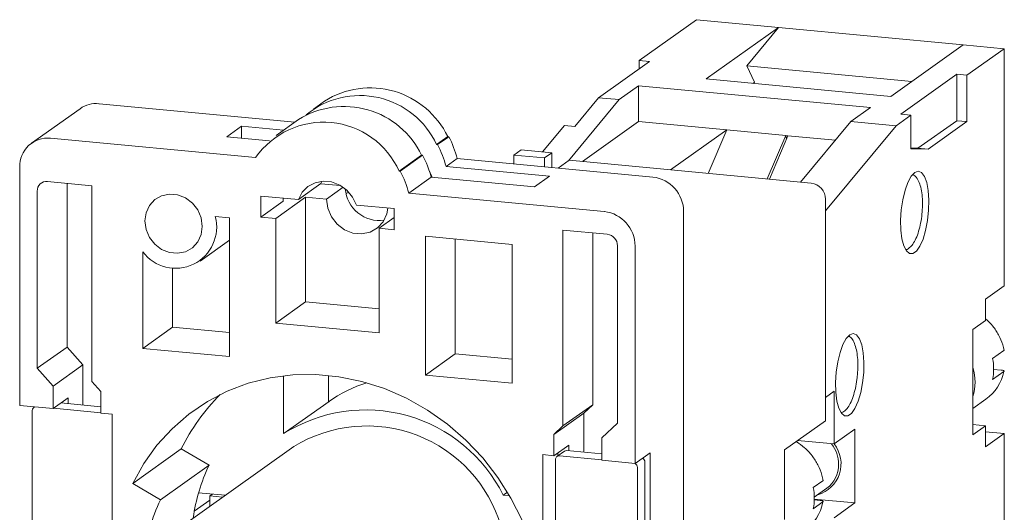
# Model space of a CAD drawing. Header units: millimetres. Extents: x 2381 to 2591, y 1129 to 1426.
# Tile 4 of 5: x 2522 to 2567, y 1269 to 1292. Entities that reach past the tile are written whole.
import ezdxf

# ---------------------------------------------------------------- set-up
doc = ezdxf.new("R2010")
doc.units = ezdxf.units.MM
doc.layers.add('main', color=5, linetype='Continuous', lineweight=50)

msp = doc.modelspace()

# ---------------------------------------------------------------- linework, layer by layer
at = {"layer": 'main', "lineweight": 20}
for p, q in [((2553.187, 1291.687), (2550.553, 1289.814)), ((2556.945, 1291.333), (2553.187, 1291.687)), ((2553.628, 1288.973), (2556.945, 1291.333)), ((2556.945, 1291.333), (2555.484, 1289.576)), ((2565.403, 1290.536), (2556.945, 1291.333)), ((2562.085, 1288.177), (2565.403, 1290.536)), ((2567.282, 1290.359), (2565.403, 1290.536)), ((2567.282, 1290.359), (2565.572, 1289.143)), ((2567.282, 1279.492), (2567.282, 1290.359)), ((2551.023, 1289.77), (2548.697, 1288.116)), ((2550.553, 1289.814), (2551.023, 1289.77)), ((2550.553, 1289.814), (2550.553, 1289.436)), ((2555.484, 1289.576), (2555.833, 1288.819)), ((2555.484, 1289.576), (2563.05, 1288.863)), ((2562.537, 1287.363), (2565.102, 1289.187)), ((2565.102, 1289.187), (2565.572, 1289.143)), ((2565.102, 1289.187), (2565.102, 1287.062)), ((2565.572, 1289.143), (2565.572, 1287.018)), ((2550.526, 1288.66), (2549.637, 1288.027)), ((2550.526, 1287.018), (2550.526, 1288.66)), ((2561.145, 1287.659), (2550.526, 1288.66)), ((2553.628, 1288.973), (2562.085, 1288.177)), ((2555.833, 1288.819), (2555.767, 1288.772)), ((2555.818, 1288.767), (2555.833, 1288.819)), ((2525.811, 1287.838), (2534.78, 1286.994)), ((2536.142, 1287.962), (2535.629, 1287.597)), ((2549.637, 1288.027), (2547.311, 1285.224)), ((2547.603, 1286.797), (2548.697, 1288.116)), ((2548.697, 1288.116), (2549.637, 1288.027)), ((2524.942, 1287.612), (2522.718, 1286.031)), ((2560.255, 1287.027), (2561.145, 1287.659)), ((2563.007, 1287.319), (2562.323, 1286.832)), ((2562.537, 1287.363), (2563.007, 1287.319)), ((2563.007, 1285.773), (2563.007, 1287.319)), ((2534.945, 1287.111), (2533.919, 1286.381)), ((2547.133, 1286.841), (2546.134, 1285.637)), ((2547.133, 1286.841), (2547.603, 1286.797)), ((2550.526, 1287.018), (2547.956, 1285.19)), ((2554.567, 1286.637), (2550.526, 1287.018)), ((2560.255, 1287.027), (2557.95, 1284.248)), ((2562.323, 1286.832), (2559.09, 1282.936)), ((2560.255, 1287.027), (2562.323, 1286.832)), ((2565.102, 1287.062), (2563.324, 1285.797)), ((2565.572, 1287.018), (2563.793, 1285.753)), ((2565.102, 1287.062), (2565.572, 1287.018)), ((2531.661, 1286.323), (2532.345, 1286.81)), ((2532.345, 1286.259), (2532.345, 1286.81)), ((2532.345, 1286.81), (2534.267, 1286.629)), ((2551.997, 1284.809), (2554.567, 1286.637)), ((2554.567, 1286.637), (2553.721, 1284.647)), ((2557.272, 1286.382), (2554.567, 1286.637)), ((2557.272, 1286.382), (2556.426, 1284.392)), ((2557.307, 1286.235), (2557.272, 1286.382)), ((2557.366, 1286.373), (2557.272, 1286.382)), ((2523.588, 1286.258), (2532.985, 1285.372)), ((2533.617, 1286.139), (2531.661, 1286.323)), ((2541.273, 1285.969), (2541.786, 1286.334)), ((2541.273, 1285.969), (2541.318, 1285.965)), ((2541.831, 1286.329), (2541.318, 1285.965)), ((2541.786, 1286.334), (2541.831, 1286.329)), ((2556.52, 1284.383), (2557.366, 1286.373)), ((2559.543, 1286.168), (2557.366, 1286.373)), ((2539.562, 1284.753), (2540.588, 1285.482)), ((2540.634, 1285.478), (2539.608, 1284.748)), ((2540.634, 1285.478), (2540.588, 1285.482)), ((2545.149, 1285.73), (2544.807, 1285.487)), ((2544.807, 1285.487), (2544.807, 1285.083)), ((2544.807, 1285.487), (2546.217, 1285.354)), ((2545.149, 1285.73), (2546.559, 1285.597)), ((2546.559, 1285.597), (2546.217, 1285.354)), ((2546.559, 1285.597), (2546.559, 1284.918)), ((2563.324, 1285.797), (2563.007, 1285.806)), ((2563.793, 1285.753), (2563.007, 1285.773)), ((2563.324, 1285.797), (2563.793, 1285.753)), ((2542.222, 1285.327), (2541.709, 1284.962)), ((2551.182, 1284.482), (2542.222, 1285.327)), ((2546.217, 1284.95), (2546.217, 1285.354)), ((2546.843, 1284.891), (2547.344, 1285.248)), ((2558.433, 1284.203), (2547.344, 1285.248)), ((2522.178, 1274.027), (2522.178, 1284.942)), ((2539.562, 1284.753), (2539.608, 1284.748)), ((2541.709, 1284.962), (2546.441, 1284.516)), ((2523.452, 1284.276), (2525.485, 1284.085)), ((2524.351, 1276.695), (2524.351, 1284.192)), ((2535.971, 1284.179), (2534.945, 1283.449)), ((2536.881, 1284.091), (2535.968, 1284.177)), ((2536.016, 1284.29), (2535.971, 1284.179)), ((2541.025, 1284.475), (2539.998, 1283.746)), ((2545.757, 1284.03), (2541.025, 1284.475)), ((2546.441, 1284.516), (2545.757, 1284.03)), ((2522.983, 1275.722), (2522.983, 1283.837)), ((2525.485, 1284.085), (2525.485, 1275.114)), ((2536.232, 1283.464), (2537.003, 1284.012)), ((2537.128, 1283.722), (2537.261, 1283.782)), ((2548.959, 1282.902), (2539.998, 1283.746)), ((2534.945, 1283.449), (2533.22, 1283.612)), ((2533.22, 1282.646), (2533.22, 1283.612)), ((2534.246, 1283.375), (2533.22, 1282.646)), ((2535.273, 1283.554), (2533.905, 1282.581)), ((2534.246, 1283.375), (2534.246, 1283.515)), ((2536.232, 1283.464), (2535.273, 1283.554)), ((2535.273, 1283.554), (2535.273, 1278.76)), ((2559.09, 1273.323), (2559.09, 1283.465)), ((2537.602, 1283.199), (2539.328, 1283.036)), ((2539.328, 1282.07), (2539.328, 1283.036)), ((2552.592, 1282.901), (2552.592, 1247.645)), ((2531.136, 1282.675), (2531.787, 1282.613)), ((2531.787, 1276.259), (2531.787, 1282.613)), ((2533.905, 1282.581), (2533.22, 1282.646)), ((2533.905, 1282.581), (2533.905, 1277.788)), ((2539.328, 1282.623), (2538.642, 1282.135)), ((2538.642, 1282.135), (2538.642, 1277.341)), ((2538.642, 1282.135), (2539.328, 1282.07)), ((2549.095, 1281.861), (2547.062, 1282.052)), ((2547.062, 1282.052), (2547.062, 1273.081)), ((2548.43, 1281.923), (2548.43, 1274.054)), ((2530.443, 1280.634), (2531.787, 1281.59)), ((2544.732, 1281.394), (2540.76, 1281.768)), ((2540.76, 1275.414), (2540.76, 1281.768)), ((2542.129, 1276.387), (2542.129, 1281.639)), ((2527.815, 1276.633), (2527.815, 1281.06)), ((2544.732, 1275.04), (2544.732, 1281.394)), ((2549.564, 1273.218), (2549.564, 1281.333)), ((2550.369, 1281.32), (2550.369, 1271.371)), ((2529.183, 1277.606), (2529.183, 1280.322)), ((2566.427, 1278.884), (2567.282, 1279.492)), ((2535.273, 1278.76), (2533.905, 1277.788)), ((2535.273, 1278.76), (2538.642, 1278.443)), ((2552.592, 1252.184), (2552.592, 1278.844)), ((2566.427, 1278.884), (2566.427, 1277.918)), ((2565.845, 1277.505), (2566.427, 1277.918)), ((2529.183, 1277.606), (2527.815, 1276.633)), ((2529.183, 1277.606), (2531.787, 1277.361)), ((2533.905, 1277.788), (2538.642, 1277.341)), ((2565.845, 1277.505), (2565.845, 1275.752)), ((2524.351, 1276.695), (2522.983, 1275.722)), ((2525.075, 1275.882), (2524.351, 1276.695)), ((2527.815, 1276.633), (2531.787, 1276.259)), ((2566.745, 1276.177), (2567.258, 1276.542)), ((2542.129, 1276.387), (2540.76, 1275.414)), ((2544.732, 1276.141), (2542.129, 1276.387)), ((2523.707, 1274.909), (2522.983, 1275.722)), ((2525.075, 1275.882), (2523.707, 1274.909)), ((2525.075, 1274.042), (2525.075, 1275.882)), ((2565.845, 1275.752), (2565.845, 1274.428)), ((2567.258, 1275.576), (2566.745, 1275.211)), ((2567.134, 1275.642), (2566.794, 1275.674)), ((2525.485, 1275.114), (2525.896, 1274.654)), ((2534.268, 1275.381), (2534.268, 1272.731)), ((2536.32, 1275.399), (2536.32, 1274.19)), ((2544.732, 1275.04), (2540.76, 1275.414)), ((2523.707, 1273.883), (2523.707, 1274.909)), ((2525.896, 1274.654), (2525.896, 1273.676)), ((2559.484, 1274.671), (2559.09, 1274.392)), ((2559.484, 1272.257), (2559.484, 1274.671)), ((2524.391, 1274.369), (2523.707, 1273.883)), ((2524.391, 1274.369), (2524.391, 1274.106)), ((2536.347, 1274.21), (2534.295, 1272.75)), ((2565.845, 1274.428), (2565.845, 1272.675)), ((2565.845, 1273.886), (2566.443, 1274.311)), ((2523.707, 1273.883), (2522.178, 1274.027)), ((2522.755, 1273.792), (2522.755, 1259.689)), ((2522.862, 1273.962), (2522.827, 1273.937)), ((2522.862, 1273.962), (2522.862, 1273.962)), ((2525.896, 1273.689), (2523.723, 1273.894)), ((2525.896, 1273.964), (2524.065, 1274.137)), ((2548.43, 1274.054), (2547.062, 1273.081)), ((2548.43, 1274.054), (2548.02, 1273.671)), ((2526.407, 1273.628), (2525.896, 1273.676)), ((2526.407, 1262.682), (2526.407, 1273.628)), ((2548.02, 1273.671), (2546.651, 1272.698)), ((2548.02, 1273.671), (2548.02, 1271.88)), ((2557.209, 1271.985), (2559.09, 1273.323)), ((2547.062, 1273.081), (2546.651, 1272.698)), ((2548.84, 1272.542), (2549.564, 1273.218)), ((2560.442, 1272.938), (2559.484, 1272.257)), ((2560.442, 1269.557), (2560.442, 1272.938)), ((2566.427, 1273.089), (2565.845, 1273.143)), ((2565.845, 1272.675), (2566.427, 1273.089)), ((2566.427, 1273.089), (2566.427, 1272.123)), ((2546.651, 1272.698), (2546.651, 1271.721)), ((2548.84, 1271.515), (2548.84, 1272.542)), ((2559.484, 1272.257), (2557.813, 1272.414)), ((2567.282, 1272.731), (2566.427, 1272.811)), ((2566.427, 1272.123), (2567.282, 1272.731)), ((2567.282, 1261.864), (2567.282, 1272.731)), ((2527.359, 1270.448), (2529.582, 1272.028)), ((2534.73, 1272.139), (2528.915, 1268.005)), ((2530.855, 1271.287), (2529.582, 1272.028)), ((2546.651, 1271.721), (2547.336, 1272.208)), ((2548.84, 1271.803), (2547.247, 1271.953)), ((2547.336, 1271.945), (2547.336, 1272.208)), ((2557.209, 1268.797), (2557.209, 1271.985)), ((2546.651, 1271.721), (2546.14, 1271.769)), ((2546.14, 1271.769), (2546.14, 1258.497)), ((2546.717, 1271.534), (2546.717, 1257.432)), ((2547.131, 1271.923), (2546.789, 1271.68)), ((2546.824, 1271.844), (2546.824, 1271.705)), ((2548.84, 1271.528), (2546.905, 1271.71)), ((2550.369, 1271.371), (2548.84, 1271.515)), ((2551.053, 1271.857), (2550.369, 1271.371)), ((2551.053, 1256.885), (2551.053, 1271.857)), ((2528.632, 1269.707), (2530.855, 1271.287)), ((2550.476, 1257.078), (2550.476, 1271.18)), ((2550.818, 1257.321), (2550.818, 1271.424)), ((2528.632, 1269.707), (2527.359, 1270.448)), ((2558.53, 1270.258), (2558.975, 1270.574)), ((2558.577, 1269.821), (2559.15, 1270.228)), ((2530.372, 1270.022), (2531.591, 1269.907)), ((2530.885, 1269.877), (2531.005, 1269.962)), ((2530.885, 1269.405), (2530.885, 1269.877)), ((2530.885, 1269.877), (2531.471, 1269.822)), ((2544.52, 1270.052), (2544.327, 1269.915)), ((2544.327, 1269.915), (2544.618, 1269.888)), ((2558.851, 1269.675), (2558.576, 1269.701)), ((2558.577, 1269.733), (2560.442, 1269.557)), ((2530.885, 1269.689), (2530.177, 1269.185)), ((2558.975, 1269.608), (2558.53, 1269.292)), ((2560.442, 1269.557), (2559.484, 1268.876))]:
    msp.add_line(p, q, dxfattribs=at)
at = {"layer": 'main', "lineweight": 20, "flags": 128}
for points in [[(2541.063, 1284.472), (2541.05, 1284.506), (2540.925, 1284.809)], [(2563.178, 1284.687), (2563.016, 1284.515), (2562.865, 1284.238), (2562.733, 1283.874), (2562.629, 1283.445), (2562.56, 1282.98), (2562.529, 1282.506), (2562.539, 1282.054), (2562.59, 1281.653), (2562.677, 1281.326), (2562.796, 1281.096), (2562.938, 1280.976), (2563.096, 1280.974), (2563.259, 1281.089), (2563.417, 1281.316), (2563.56, 1281.639), (2563.678, 1282.038), (2563.766, 1282.489), (2563.816, 1282.962), (2563.826, 1283.429), (2563.796, 1283.859), (2563.726, 1284.226), (2563.623, 1284.506), (2563.491, 1284.683), (2563.339, 1284.745), (2563.178, 1284.687)], [(2537.602, 1283.199), (2537.426, 1283.566), (2537.164, 1283.88), (2536.836, 1284.117), (2536.466, 1284.258), (2536.081, 1284.294), (2535.711, 1284.223), (2535.383, 1284.048), (2535.121, 1283.784), (2534.945, 1283.449)], [(2527.91, 1282.47), (2527.964, 1282.846), (2528.119, 1283.181), (2528.364, 1283.449), (2528.679, 1283.627), (2529.039, 1283.702), (2529.413, 1283.667), (2529.772, 1283.524), (2530.087, 1283.287), (2530.333, 1282.973), (2530.488, 1282.608), (2530.541, 1282.222), (2530.488, 1281.846), (2530.333, 1281.51), (2530.087, 1281.243), (2529.772, 1281.064), (2529.413, 1280.99), (2529.039, 1281.025), (2528.679, 1281.167), (2528.364, 1281.405), (2528.119, 1281.719), (2527.964, 1282.084), (2527.91, 1282.47)], [(2539.045, 1283.063), (2538.994, 1282.795), (2538.827, 1282.436), (2538.565, 1282.149), (2538.227, 1281.958), (2537.842, 1281.878), (2537.441, 1281.916), (2537.056, 1282.068), (2536.719, 1282.323), (2536.456, 1282.659), (2536.289, 1283.05), (2536.232, 1283.464)], [(2560.202, 1277.259), (2560.041, 1277.086), (2559.889, 1276.809), (2559.757, 1276.445), (2559.653, 1276.017), (2559.584, 1275.551), (2559.554, 1275.078), (2559.564, 1274.626), (2559.614, 1274.224), (2559.701, 1273.898), (2559.82, 1273.667), (2559.963, 1273.547), (2560.121, 1273.545), (2560.284, 1273.661), (2560.441, 1273.887), (2560.584, 1274.211), (2560.703, 1274.61), (2560.79, 1275.06), (2560.84, 1275.534), (2560.851, 1276), (2560.82, 1276.43), (2560.751, 1276.797), (2560.647, 1277.078), (2560.515, 1277.255), (2560.364, 1277.316), (2560.202, 1277.259)], [(2527.359, 1270.448), (2527.864, 1271.357), (2528.465, 1272.197), (2529.157, 1272.957), (2529.931, 1273.627), (2530.777, 1274.202), (2531.688, 1274.673), (2532.651, 1275.036), (2533.656, 1275.286), (2534.691, 1275.421), (2535.744, 1275.439), (2536.803, 1275.339), (2537.856, 1275.123), (2538.891, 1274.793), (2539.896, 1274.354), (2540.859, 1273.809), (2541.77, 1273.166), (2542.616, 1272.432), (2543.39, 1271.616), (2544.082, 1270.726), (2544.683, 1269.773), (2545.188, 1268.768)], [(2526.407, 1273.622), (2526.398, 1273.627), (2526.393, 1273.63)]]:
    msp.add_lwpolyline(points, dxfattribs=at)
at = {"layer": 'main', "lineweight": 20}
for centre, radius, start, end in [((2537.762, 1284.349), 3.866, 24.7654, 129.5011), ((2538.236, 1284.625), 3.939, 25.6993, 122.1092), ((2525.678, 1286.565), 1.281, 84.0681, 125.1342), ((2537.039, 1283.774), 3.939, 25.6993, 122.1092), ((2536.098, 1283.196), 3.798, 24.1919, 145.045), ((2523.461, 1284.981), 1.283, 84.3274, 181.7461), ((2537.413, 1283.865), 4.433, 14.3256, 28.2702), ((2537.926, 1284.23), 4.433, 14.3256, 28.2702), ((2536.729, 1283.379), 4.433, 14.3256, 28.2702), ((2535.703, 1282.649), 4.433, 14.3256, 28.2702), ((2523.41, 1283.851), 0.428, 84.3277, 181.746), ((2550.993, 1282.894), 1.599, 0.2283, 83.1846), ((2558.344, 1283.462), 0.746, 0.228, 83.1849), ((2538.655, 1284.059), 1.567, 184.2369, 277.9264), ((2548.77, 1281.314), 1.599, 0.2283, 83.1846), ((2529.321, 1282.185), 1.88, 216.7371, 15.1095), ((2549.031, 1281.331), 0.533, 0.2284, 83.1845), ((2564.413, 1275.694), 2.381, 348.2975, 11.7025), ((2563.56, 1275.09), 2.38, 343.8416, 16.1584), ((2565.234, 1275.984), 2.065, 305.8426, 348.5829), ((2539.838, 1269.293), 6.03, 106.9337, 125.6886), ((2537.613, 1268.172), 8.909, 134.5524, 154.3489), ((2522.928, 1273.796), 0.173, 107.4076, 181.4364), ((2538.027, 1266.785), 7.034, 26.4162, 122.3045), ((2538.078, 1266.679), 6.405, 16.3912, 121.5182), ((2547.23, 1271.783), 0.171, 84.0689, 125.1348), ((2558.336, 1271.348), 1.468, 285.8767, 38.3685), ((2558.083, 1271.305), 1.606, 0.4577, 36.7938), ((2546.888, 1271.54), 0.171, 84.3282, 181.7457), ((2550.602, 1271.421), 0.216, 0.5445, 61.184), ((2538.278, 1267.728), 8.232, 154.3819, 172.0643), ((2550.26, 1271.178), 0.216, 0.5494, 63.904), ((2558.376, 1271.291), 1.314, 306.052, 1.2026), ((2556.097, 1269.775), 2.48, 348.7725, 11.2275), ((2536.077, 1266.139), 8.256, 154.3959, 173.827), ((2556.86, 1270.015), 2.153, 305.8561, 349.0936)]:
    msp.add_arc(centre, radius, start, end, dxfattribs=at)
for points, knots in [([(2563.507, 1282.787), (2563.518, 1282.921), (2563.539, 1283.193), (2563.526, 1283.586), (2563.479, 1283.943), (2563.391, 1284.244), (2563.279, 1284.465), (2563.158, 1284.551), (2563.107, 1284.587)], [0, 0, 0, 0, 0.167613, 0.338293, 0.510382, 0.6859, 0.869058, 1, 1, 1, 1]), ([(2562.764, 1281.16), (2562.771, 1281.16), (2562.841, 1281.161), (2562.956, 1281.251), (2563.103, 1281.405), (2563.239, 1281.655), (2563.361, 1281.986), (2563.45, 1282.37), (2563.499, 1282.646), (2563.507, 1282.785), (2563.507, 1282.787)], [0, 0, 0, 0, 0.014774, 0.1454, 0.291341, 0.467891, 0.64826, 0.82388, 0.997275, 1, 1, 1, 1]), ([(2567.273, 1276.543), (2567.254, 1276.628), (2567.198, 1276.871), (2567.034, 1277.255), (2566.772, 1277.666), (2566.54, 1277.887), (2566.427, 1277.995)], [0, 0, 0, 0, 0.154991, 0.440699, 0.726985, 1, 1, 1, 1]), ([(2560.544, 1275.358), (2560.553, 1275.446), (2560.577, 1275.671), (2560.575, 1276.031), (2560.542, 1276.409), (2560.471, 1276.74), (2560.364, 1276.985), (2560.262, 1277.139), (2560.177, 1277.178), (2560.159, 1277.186)], [0, 0, 0, 0, 0.107851, 0.279346, 0.451718, 0.626483, 0.806592, 0.957454, 1, 1, 1, 1]), ([(2567.267, 1276.562), (2567.268, 1276.558), (2567.27, 1276.551), (2567.262, 1276.545), (2567.258, 1276.542)], [0, 0, 0, 0, 0.499857, 1, 1, 1, 1]), ([(2567.258, 1275.576), (2567.264, 1275.581), (2567.275, 1275.592), (2567.263, 1275.61), (2567.231, 1275.625), (2567.185, 1275.637), (2567.149, 1275.641), (2567.134, 1275.642)], [0, 0, 0, 0, 0.208491, 0.416918, 0.627267, 0.84205, 1, 1, 1, 1]), ([(2559.823, 1273.698), (2559.86, 1273.711), (2559.958, 1273.744), (2560.089, 1273.882), (2560.232, 1274.103), (2560.361, 1274.417), (2560.463, 1274.793), (2560.525, 1275.116), (2560.54, 1275.307), (2560.544, 1275.358)], [0, 0, 0, 0, 0.081889, 0.223346, 0.395383, 0.579621, 0.758761, 0.935035, 1, 1, 1, 1]), ([(2558.99, 1270.574), (2558.971, 1270.661), (2558.916, 1270.909), (2558.755, 1271.304), (2558.485, 1271.729), (2558.149, 1272.097), (2557.88, 1272.28), (2557.749, 1272.369)], [0, 0, 0, 0, 0.120292, 0.342297, 0.564729, 0.787367, 1, 1, 1, 1]), ([(2558.983, 1270.594), (2558.984, 1270.591), (2558.987, 1270.584), (2558.979, 1270.577), (2558.975, 1270.574)], [0, 0, 0, 0, 0.4929315, 1, 1, 1, 1]), ([(2558.975, 1269.608), (2558.98, 1269.614), (2558.991, 1269.625), (2558.979, 1269.642), (2558.947, 1269.658), (2558.902, 1269.669), (2558.866, 1269.673), (2558.851, 1269.675)], [0, 0, 0, 0, 0.209001, 0.417936, 0.628648, 0.843454, 1, 1, 1, 1])]:
    msp.add_open_spline(points, degree=3, knots=knots, dxfattribs=at)

doc.saveas('drawing.dxf')
